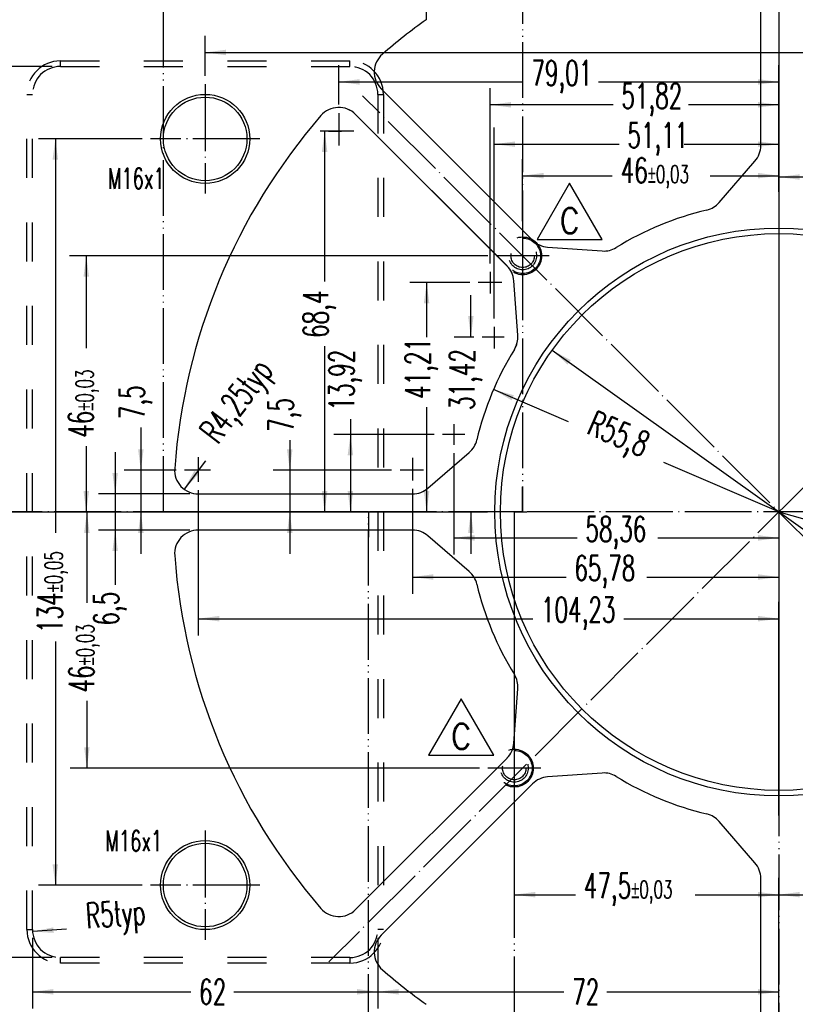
# Model space of a CAD drawing. Header units: inches. Extents: x -429 to 435, y -270 to 288.
# Tile 5 of 17: x -225 to -132, y -20 to 98. Entities that reach past the tile are written whole.
import ezdxf

# ---------------------------------------------------------------- set-up
doc = ezdxf.new("R2010")
doc.units = ezdxf.units.IN
for name, pattern in [('DASHED', [15, 7, -8]), ('DOT_CENTER', [14, 12, -1, 0, -1]), ('PHANTOM', [13, 10, -1, 0, -1, 0, -1])]:
    doc.linetypes.add(name, pattern=pattern)
doc.layers.add('1', color=7, linetype='Continuous')
doc.styles.add('CONVERTER_11', font='txt.shx', dxfattribs={"width": 0.9})
doc.styles.add('CONVERTER_13', font='txt.shx', dxfattribs={"width": 0.63})
doc.dimstyles.new('ME10_DIM_101', dxfattribs={"dimtxt": 4.5, "dimasz": 3.75, "dimexe": 3, "dimexo": 1.5, "dimgap": 1.5, "dimtad": 0, "dimdsep": 46, "dimtxsty": 'CONVERTER_13', "dimsah": 1, "dimcen": 0.09, "dimclrd": 3, "dimclre": 3, "dimclrt": 3, "dimadec": 0, "dimazin": 0, "dimtol": 1, "dimtp": 0.05, "dimtm": 0.05, "dimtfac": 0.7, "dimtdec": 0, "dimtix": 1, "dimtmove": 0, "dimatfit": 3, "dimfxl": 1, "dimtolj": 1, "dimtzin": 0, "dimarcsym": 0})
doc.dimstyles.new('ME10_DIM_108', dxfattribs={"dimtxt": 4.5, "dimasz": 3.75, "dimexe": 3, "dimexo": 1.5, "dimgap": 1.5, "dimtad": 0, "dimdsep": 46, "dimtxsty": 'CONVERTER_13', "dimsah": 1, "dimcen": 0.09, "dimclrd": 3, "dimclre": 3, "dimclrt": 3, "dimadec": 0, "dimazin": 0, "dimtfac": 1, "dimtdec": 4, "dimtix": 1, "dimtmove": 0, "dimatfit": 3, "dimfxl": 1, "dimtolj": 1, "dimtzin": 0, "dimarcsym": 0})
doc.dimstyles.new('ME10_DIM_109', dxfattribs={"dimtxt": 4.5, "dimasz": 3.75, "dimexe": 3, "dimexo": 1.5, "dimgap": 1.5, "dimtad": 0, "dimdsep": 46, "dimtxsty": 'CONVERTER_13', "dimsah": 1, "dimcen": 0.09, "dimclrd": 3, "dimclre": 3, "dimclrt": 3, "dimadec": 0, "dimazin": 0, "dimtfac": 1, "dimtdec": 4, "dimtix": 1, "dimtmove": 0, "dimatfit": 3, "dimfxl": 1, "dimtolj": 1, "dimtzin": 0, "dimarcsym": 0})
doc.dimstyles.new('ME10_DIM_110', dxfattribs={"dimtxt": 4.5, "dimasz": 3.75, "dimexe": 3, "dimexo": 1.5, "dimgap": 1.5, "dimtad": 0, "dimdsep": 46, "dimtxsty": 'CONVERTER_13', "dimsah": 1, "dimcen": 0.09, "dimclrd": 3, "dimclre": 3, "dimclrt": 3, "dimadec": 0, "dimazin": 0, "dimtfac": 1, "dimtdec": 4, "dimtix": 1, "dimtmove": 0, "dimatfit": 3, "dimfxl": 1, "dimtolj": 1, "dimtzin": 0, "dimarcsym": 0})
doc.dimstyles.new('ME10_DIM_111', dxfattribs={"dimtxt": 4.5, "dimasz": 3.75, "dimexe": 3, "dimexo": 1.5, "dimgap": 1.5, "dimtad": 0, "dimdsep": 46, "dimtxsty": 'CONVERTER_13', "dimsah": 1, "dimcen": 0.09, "dimclrd": 3, "dimclre": 3, "dimclrt": 3, "dimadec": 0, "dimazin": 0, "dimtfac": 1, "dimtdec": 4, "dimtix": 1, "dimtmove": 0, "dimatfit": 3, "dimfxl": 1, "dimtolj": 1, "dimtzin": 0, "dimarcsym": 0})
doc.dimstyles.new('ME10_DIM_52', dxfattribs={"dimtxt": 4.5, "dimasz": 3.75, "dimexe": 3, "dimexo": 1.5, "dimgap": 1.5, "dimtad": 0, "dimdsep": 46, "dimtxsty": 'CONVERTER_13', "dimsah": 1, "dimcen": 0.09, "dimclrd": 3, "dimclre": 3, "dimclrt": 3, "dimadec": 0, "dimazin": 0, "dimtfac": 1, "dimtdec": 4, "dimtix": 1, "dimtmove": 0, "dimatfit": 3, "dimfxl": 1, "dimtolj": 1, "dimtzin": 0, "dimarcsym": 0})
doc.dimstyles.new('ME10_DIM_53', dxfattribs={"dimtxt": 4.5, "dimasz": 3.75, "dimexe": 3, "dimexo": 1.5, "dimgap": 1.5, "dimtad": 0, "dimdsep": 46, "dimtxsty": 'CONVERTER_13', "dimsah": 1, "dimcen": 0.09, "dimclrd": 3, "dimclre": 3, "dimclrt": 3, "dimadec": 0, "dimazin": 0, "dimtfac": 1, "dimtdec": 4, "dimtix": 1, "dimtmove": 0, "dimatfit": 3, "dimfxl": 1, "dimtolj": 1, "dimtzin": 0, "dimarcsym": 0})
doc.dimstyles.new('ME10_DIM_63', dxfattribs={"dimtxt": 4.5, "dimasz": 3.75, "dimexe": 3, "dimexo": 1.5, "dimgap": 1.5, "dimtad": 0, "dimdsep": 46, "dimtxsty": 'CONVERTER_13', "dimsah": 1, "dimcen": 0.09, "dimclrd": 3, "dimclre": 3, "dimclrt": 3, "dimadec": 0, "dimazin": 0, "dimtol": 1, "dimtp": 0.03, "dimtm": 0.03, "dimtfac": 0.7, "dimtdec": 0, "dimtix": 1, "dimtmove": 0, "dimatfit": 3, "dimfxl": 1, "dimtolj": 1, "dimtzin": 0, "dimarcsym": 0})
doc.dimstyles.new('ME10_DIM_64', dxfattribs={"dimtxt": 4.5, "dimasz": 3.75, "dimexe": 3, "dimexo": 1.5, "dimgap": 1.5, "dimtad": 0, "dimdsep": 46, "dimtxsty": 'CONVERTER_13', "dimsah": 1, "dimcen": 0.09, "dimclrd": 3, "dimclre": 3, "dimclrt": 3, "dimadec": 0, "dimazin": 0, "dimtol": 1, "dimtp": 0.03, "dimtm": 0.03, "dimtfac": 0.7, "dimtdec": 0, "dimtix": 1, "dimtmove": 0, "dimatfit": 3, "dimfxl": 1, "dimtolj": 1, "dimtzin": 0, "dimarcsym": 0})
doc.dimstyles.new('ME10_DIM_65', dxfattribs={"dimtxt": 4.5, "dimasz": 3.75, "dimexe": 3, "dimexo": 1.5, "dimgap": 1.5, "dimtad": 0, "dimdsep": 46, "dimtxsty": 'CONVERTER_13', "dimsah": 1, "dimcen": 0.09, "dimclrd": 3, "dimclre": 3, "dimclrt": 3, "dimadec": 0, "dimazin": 0, "dimtol": 1, "dimtp": 0.03, "dimtm": 0.03, "dimtfac": 0.7, "dimtdec": 0, "dimtix": 1, "dimtmove": 0, "dimatfit": 3, "dimfxl": 1, "dimtolj": 1, "dimtzin": 0, "dimarcsym": 0})
doc.dimstyles.new('ME10_DIM_66', dxfattribs={"dimtxt": 4.5, "dimasz": 3.75, "dimexe": 3, "dimexo": 1.5, "dimgap": 1.5, "dimtad": 0, "dimdsep": 46, "dimtxsty": 'CONVERTER_13', "dimsah": 1, "dimcen": 0.09, "dimclrd": 3, "dimclre": 3, "dimclrt": 3, "dimadec": 0, "dimazin": 0, "dimtol": 1, "dimtp": 0.03, "dimtm": 0.03, "dimtfac": 0.7, "dimtdec": 0, "dimtix": 1, "dimtmove": 0, "dimatfit": 3, "dimfxl": 1, "dimtolj": 1, "dimtzin": 0, "dimarcsym": 0})
doc.dimstyles.new('ME10_DIM_67', dxfattribs={"dimtxt": 4.5, "dimasz": 3.75, "dimexe": 3, "dimexo": 1.5, "dimgap": 1.5, "dimtad": 0, "dimdsep": 46, "dimtxsty": 'CONVERTER_13', "dimsah": 1, "dimcen": 0.09, "dimclrd": 3, "dimclre": 3, "dimclrt": 3, "dimadec": 0, "dimazin": 0, "dimtol": 1, "dimtp": 0.03, "dimtm": 0.03, "dimtfac": 0.7, "dimtdec": 0, "dimtix": 1, "dimtmove": 0, "dimatfit": 3, "dimfxl": 1, "dimtolj": 1, "dimtzin": 0, "dimarcsym": 0})
doc.dimstyles.new('ME10_DIM_68', dxfattribs={"dimtxt": 4.5, "dimasz": 3.75, "dimexe": 3, "dimexo": 1.5, "dimgap": 1.5, "dimtad": 0, "dimdsep": 46, "dimtxsty": 'CONVERTER_13', "dimsah": 1, "dimcen": 0.09, "dimclrd": 3, "dimclre": 3, "dimclrt": 3, "dimadec": 0, "dimazin": 0, "dimtol": 1, "dimtp": 0.03, "dimtm": 0.03, "dimtfac": 0.7, "dimtdec": 0, "dimtix": 1, "dimtmove": 0, "dimatfit": 3, "dimfxl": 1, "dimtolj": 1, "dimtzin": 0, "dimarcsym": 0})
doc.dimstyles.new('ME10_DIM_71', dxfattribs={"dimtxt": 4.5, "dimasz": 3.75, "dimexe": 3, "dimexo": 1.5, "dimgap": 1.5, "dimtad": 0, "dimdsep": 46, "dimtxsty": 'CONVERTER_13', "dimsah": 1, "dimcen": 0.09, "dimclrd": 3, "dimclre": 3, "dimclrt": 3, "dimadec": 0, "dimazin": 0, "dimtfac": 1, "dimtdec": 4, "dimtix": 1, "dimtmove": 0, "dimatfit": 3, "dimfxl": 1, "dimtolj": 1, "dimtzin": 0, "dimarcsym": 0})
doc.dimstyles.new('ME10_DIM_72', dxfattribs={"dimtxt": 4.5, "dimasz": 3.75, "dimexe": 3, "dimexo": 1.5, "dimgap": 1.5, "dimtad": 0, "dimdsep": 46, "dimtxsty": 'CONVERTER_13', "dimsah": 1, "dimcen": 0.09, "dimclrd": 3, "dimclre": 3, "dimclrt": 3, "dimadec": 0, "dimazin": 0, "dimtfac": 1, "dimtdec": 4, "dimtix": 1, "dimtmove": 0, "dimatfit": 3, "dimfxl": 1, "dimtolj": 1, "dimtzin": 0, "dimarcsym": 0})
doc.dimstyles.new('ME10_DIM_73', dxfattribs={"dimtxt": 4.5, "dimasz": 3.75, "dimexe": 3, "dimexo": 1.5, "dimgap": 1.5, "dimtad": 0, "dimdsep": 46, "dimtxsty": 'CONVERTER_13', "dimsah": 1, "dimcen": 0.09, "dimclrd": 3, "dimclre": 3, "dimclrt": 3, "dimadec": 0, "dimazin": 0, "dimtfac": 1, "dimtdec": 4, "dimtix": 1, "dimtmove": 0, "dimatfit": 3, "dimfxl": 1, "dimtolj": 1, "dimtzin": 0, "dimarcsym": 0})
doc.dimstyles.new('ME10_DIM_74', dxfattribs={"dimtxt": 4.5, "dimasz": 3.75, "dimexe": 3, "dimexo": 1.5, "dimgap": 1.5, "dimtad": 0, "dimdsep": 46, "dimtxsty": 'CONVERTER_13', "dimsah": 1, "dimcen": 0.09, "dimclrd": 3, "dimclre": 3, "dimclrt": 3, "dimadec": 0, "dimazin": 0, "dimtfac": 1, "dimtdec": 4, "dimtix": 1, "dimtmove": 0, "dimatfit": 3, "dimfxl": 1, "dimtolj": 1, "dimtzin": 0, "dimarcsym": 0})
doc.dimstyles.new('ME10_DIM_75', dxfattribs={"dimtxt": 4.5, "dimasz": 3.75, "dimexe": 3, "dimexo": 1.5, "dimgap": 1.5, "dimtad": 0, "dimdsep": 46, "dimtxsty": 'CONVERTER_13', "dimsah": 1, "dimcen": 0.09, "dimclrd": 3, "dimclre": 3, "dimclrt": 3, "dimadec": 0, "dimazin": 0, "dimtfac": 1, "dimtdec": 4, "dimtix": 1, "dimtmove": 0, "dimatfit": 3, "dimfxl": 1, "dimtolj": 1, "dimtzin": 0, "dimarcsym": 0})
doc.dimstyles.new('ME10_DIM_76', dxfattribs={"dimtxt": 4.5, "dimasz": 3.75, "dimexe": 3, "dimexo": 1.5, "dimgap": 1.5, "dimtad": 0, "dimdsep": 46, "dimtxsty": 'CONVERTER_13', "dimsah": 1, "dimcen": 0.09, "dimclrd": 3, "dimclre": 3, "dimclrt": 3, "dimadec": 0, "dimazin": 0, "dimtfac": 1, "dimtdec": 4, "dimtix": 1, "dimtmove": 0, "dimatfit": 3, "dimfxl": 1, "dimtolj": 1, "dimtzin": 0, "dimarcsym": 0})
doc.dimstyles.new('ME10_DIM_77', dxfattribs={"dimtxt": 4.5, "dimasz": 3.75, "dimexe": 3, "dimexo": 1.5, "dimgap": 1.5, "dimtad": 0, "dimdsep": 46, "dimtxsty": 'CONVERTER_13', "dimsah": 1, "dimcen": 0.09, "dimclrd": 3, "dimclre": 3, "dimclrt": 3, "dimadec": 0, "dimazin": 0, "dimtfac": 1, "dimtdec": 4, "dimtix": 1, "dimtmove": 0, "dimatfit": 3, "dimfxl": 1, "dimtolj": 1, "dimtzin": 0, "dimarcsym": 0})
doc.dimstyles.new('ME10_DIM_78', dxfattribs={"dimtxt": 4.5, "dimasz": 3.75, "dimexe": 3, "dimexo": 1.5, "dimgap": 1.5, "dimtad": 0, "dimdsep": 46, "dimtxsty": 'CONVERTER_13', "dimsah": 1, "dimcen": 0.09, "dimclrd": 3, "dimclre": 3, "dimclrt": 3, "dimadec": 0, "dimazin": 0, "dimtfac": 1, "dimtdec": 4, "dimtix": 1, "dimtmove": 0, "dimatfit": 3, "dimfxl": 1, "dimtolj": 1, "dimtzin": 0, "dimarcsym": 0})
doc.dimstyles.new('ME10_DIM_79', dxfattribs={"dimtxt": 4.5, "dimasz": 3.75, "dimexe": 3, "dimexo": 1.5, "dimgap": 1.5, "dimtad": 0, "dimdsep": 46, "dimtxsty": 'CONVERTER_13', "dimsah": 1, "dimcen": 0.09, "dimclrd": 3, "dimclre": 3, "dimclrt": 3, "dimadec": 0, "dimazin": 0, "dimtfac": 1, "dimtdec": 4, "dimtix": 1, "dimtmove": 0, "dimatfit": 3, "dimfxl": 1, "dimtolj": 1, "dimtzin": 0, "dimarcsym": 0})
doc.dimstyles.new('ME10_DIM_80', dxfattribs={"dimtxt": 4.5, "dimasz": 3.75, "dimexe": 3, "dimexo": 1.5, "dimgap": 1.5, "dimtad": 0, "dimdsep": 46, "dimtxsty": 'CONVERTER_13', "dimsah": 1, "dimcen": 0.09, "dimclrd": 3, "dimclre": 3, "dimclrt": 3, "dimadec": 0, "dimazin": 0, "dimtfac": 1, "dimtdec": 4, "dimtix": 1, "dimtmove": 0, "dimatfit": 3, "dimfxl": 1, "dimtolj": 1, "dimtzin": 0, "dimarcsym": 0})
doc.dimstyles.new('ME10_DIM_81', dxfattribs={"dimtxt": 4.5, "dimasz": 3.75, "dimexe": 3, "dimexo": 1.5, "dimgap": 1.5, "dimtad": 0, "dimdsep": 46, "dimtxsty": 'CONVERTER_13', "dimsah": 1, "dimcen": 0.09, "dimclrd": 3, "dimclre": 3, "dimclrt": 3, "dimadec": 0, "dimazin": 0, "dimtol": 1, "dimtp": 0.05, "dimtm": 0.05, "dimtfac": 0.7, "dimtdec": 0, "dimtix": 1, "dimtmove": 0, "dimatfit": 3, "dimfxl": 1, "dimtolj": 1, "dimtzin": 0, "dimarcsym": 0})
doc.dimstyles.get("Standard").update_dxf_attribs({"dimtxt": 0.18, "dimasz": 0.18, "dimexe": 0.18, "dimexo": 0.0625, "dimgap": 0.09, "dimtad": 0, "dimtih": 1, "dimtoh": 1, "dimdec": 4, "dimzin": 0, "dimdsep": 46, "dimtxsty": 'Standard', "dimcen": 0.09, "dimadec": 0, "dimazin": 0, "dimtfac": 1, "dimtdec": 4, "dimtofl": 0, "dimtmove": 0, "dimatfit": 3, "dimfxl": 1, "dimtolj": 1, "dimtzin": 0, "dimarcsym": 0})

# ---------------------------------------------------------------- blocks, each defined once
blk = doc.blocks.new('A-A__20', base_point=(-201, -223.2))
at = {"layer": '1', "color": 4, "linetype": 'PHANTOM'}
blk.add_line((-201, 302.88), (-201, -184.54), dxfattribs=at)
blk = doc.blocks.new('REV_TRIANGLE__21', base_point=(-159.04, 73.87))
at = {"layer": '1', "color": 7, "linetype": 'Continuous'}
for p, q in [((-159.04, 78.37), (-162.94, 71.62)), ((-155.14, 71.62), (-159.04, 78.37)), ((-162.94, 71.62), (-155.14, 71.62))]:
    blk.add_line(p, q, dxfattribs=at)
at = {"layer": '1', "color": 3, "insert": (-159.04, 73.87), "char_height": 3, "attachment_point": 5, "line_spacing_factor": 1.080432, "style": 'CONVERTER_11'}
blk.add_mtext('C', dxfattribs=at)
blk = doc.blocks.new('REV_TRIANGLE__24', base_point=(-172.04, 12.13))
at = {"layer": '1', "color": 7, "linetype": 'Continuous'}
for p, q in [((-172.04, 16.63), (-175.94, 9.88)), ((-168.14, 9.88), (-172.04, 16.63)), ((-175.94, 9.88), (-168.14, 9.88))]:
    blk.add_line(p, q, dxfattribs=at)
at = {"layer": '1', "color": 3, "insert": (-172.04, 12.13), "char_height": 3, "attachment_point": 5, "line_spacing_factor": 1.080432, "style": 'CONVERTER_11'}
blk.add_mtext('C', dxfattribs=at)
blk = doc.blocks.new('E7018-24104__25', base_point=(-355.6, -178.3))
at = {"color": 7, "linetype": 'Continuous'}
for p, q in [((-204.25, 124.28), (-204.25, 162.73)), ((-264.33, 148.6), (-264.33, 146.91)), ((-272.4, 134.5), (-245.22, 107.31)), ((-249.81, 102.72), (-277, 129.9)), ((-211.71, 114.08), (-205.29, 121.5)), ((-242.52, 106.08), (-232.73, 105.38)), ((-247.88, 90.23), (-248.58, 100.02)), ((-264, 62.79), (-256.58, 69.21)), ((-305.23, 61.75), (-266.78, 61.75)), ((-266.78, 55.25), (-305.23, 55.25)), ((-256.58, 47.79), (-264, 54.21)), ((-248.58, 16.98), (-247.88, 26.77)), ((-277, -12.9), (-249.81, 14.28)), ((-232.73, 11.62), (-242.52, 10.92)), ((-245.22, 9.69), (-272.4, -17.5)), ((-205.29, -4.5), (-211.71, 2.92)), ((-204.25, -45.73), (-204.25, -7.28))]:
    blk.add_line(p, q, dxfattribs=at)
at = {"color": 3, "linetype": 'DASHED'}
for p, q in [((-330, 138.5), (-330, 139.5)), ((-330, 139.5), (-278, 139.5)), ((-330, 138.5), (-278, 138.5)), ((-278, 138.5), (-278, 139.5)), ((-336, 133.5), (-335, 133.5)), ((-336, -16.5), (-336, 133.5)), ((-335, -16.5), (-335, 133.5)), ((-273, 133.5), (-272, 133.5)), ((-273, 133.5), (-273, -16.5)), ((-272, 133.5), (-272, -16.5)), ((-336, -16.5), (-335, -16.5)), ((-272, -16.5), (-273, -16.5)), ((-330, -22.5), (-330, -21.5)), ((-278, -21.5), (-330, -21.5)), ((-278, -22.5), (-330, -22.5)), ((-278, -21.5), (-278, -22.5))]:
    blk.add_line(p, q, dxfattribs=at)
at = {"color": 7, "linetype": 'Continuous'}
for centre, radius in [((-304, 125.5), 8), ((-304, 125.5), 7.5), ((-201, 58.5), 51), ((-201, 58.5), 50), ((-304, -8.5), 8), ((-304, -8.5), 7.5)]:
    blk.add_circle(centre, radius, dxfattribs=at)
at = {"color": 3, "linetype": 'DASHED'}
for centre, radius in [((-247, 104.5), 3.4), ((-247, 104.5), 3.2), ((-247, 104.5), 2.5), ((-247, 104.5), 2.1), ((-248.5, 12.5), 3.4), ((-248.5, 12.5), 3.2), ((-248.5, 12.5), 2.5), ((-248.5, 12.5), 2.1)]:
    blk.add_circle(centre, radius, dxfattribs=at)
at = {"color": 7, "linetype": 'Continuous'}
for centre, radius, start, end in [((-201, 58.5), 108.75, 125.6156, 130.8843), ((-269.4, 137.51), 4.25, 130.8843, 225), ((-280.01, 126.9), 4.25, 45, 139.1157), ((-201, 58.5), 108.75, 139.1157, 175.8843), ((-208.5, 124.28), 4.25, 319.1182, 0), ((-214.92, 116.86), 4.25, 283.4197, 319.1182), ((-201, 58.5), 55.75, 103.4197, 121.5803), ((-242.21, 110.32), 4.25, 225, 265.8818), ((-232.42, 109.61), 4.25, 265.8818, 301.5803), ((-252.82, 99.71), 4.25, 4.1182, 45), ((-252.11, 89.92), 4.25, 328.4197, 4.1182), ((-201, 58.5), 55.75, 148.4197, 166.5803), ((-259.36, 72.42), 4.25, 310.8818, 346.5803), ((-305.23, 66), 4.25, 175.8843, 270), ((-266.78, 66), 4.25, 270, 310.8818), ((-305.23, 51), 4.25, 90, 184.1157), ((-266.78, 51), 4.25, 49.1182, 90), ((-201, 58.5), 108.75, 184.1157, 220.8843), ((-259.36, 44.58), 4.25, 13.4197, 49.1182), ((-201, 58.5), 55.75, 193.4197, 211.5803), ((-252.11, 27.08), 4.25, 355.8818, 31.5803), ((-252.82, 17.29), 4.25, 315, 355.8818), ((-242.21, 6.68), 4.25, 94.1182, 135), ((-232.42, 7.39), 4.25, 58.4197, 94.1182), ((-201, 58.5), 55.75, 238.4197, 256.5803), ((-214.92, 0.14), 4.25, 40.8818, 76.5803), ((-208.5, -7.28), 4.25, 0, 40.8818), ((-280.01, -9.9), 4.25, 220.8843, 315), ((-269.4, -20.51), 4.25, 135, 229.1157), ((-201, 58.5), 108.75, 229.1157, 234.3844)]:
    blk.add_arc(centre, radius, start, end, dxfattribs=at)
at = {"color": 3, "linetype": 'DASHED'}
for centre, radius, start, end in [((-330, 133.5), 6, 90, 180), ((-330, 133.5), 5, 90, 180), ((-278, 133.5), 6, 0, 90), ((-278, 133.5), 5, 0, 90), ((-330, -16.5), 6, 180, 270), ((-330, -16.5), 5, 180, 270), ((-278, -16.5), 5, 270, 0), ((-278, -16.5), 6, 270, 0)]:
    blk.add_arc(centre, radius, start, end, dxfattribs=at)
at = {"layer": '1', "color": 1, "linetype": 'DOT_CENTER'}
for p, q in [((-304, 135.3), (-304, 115.7)), ((-294.2, 125.5), (-313.8, 125.5)), ((-201, 114.5), (-201, 2.5)), ((-259.36, 74.28), (-259.36, 70.59)), ((-257.36, 72.42), (-261.38, 72.42)), ((-266.78, 68.25), (-266.78, 64.16)), ((-264.8, 66), (-269.02, 66)), ((-36.09, 58.5), (-359.19, 58.5)), ((-304, 1.3), (-304, -18.3)), ((-294.2, -8.5), (-313.8, -8.5))]:
    blk.add_line(p, q, dxfattribs=at)
blk = doc.blocks.new('*D82')
at = {"layer": '1', "color": 3, "linetype": 'Continuous'}
for p, q in [((-280.01, 131.65), (-280.01, 138.74)), ((-201, 116), (-201, 138.74)), ((-280.01, 135.74), (-246.93, 135.74)), ((-233.38, 135.74), (-201, 135.74))]:
    blk.add_line(p, q, dxfattribs=at)
at = {"layer": '1', "color": 3}
for points in [[(-276.26, 136.23), (-276.26, 135.24), (-280.01, 135.74)], [(-204.75, 135.24), (-204.75, 136.23), (-201, 135.74)]]:
    blk.add_solid(points, dxfattribs=at)
at = {"layer": '1', "color": 3, "insert": (-245.43, 133.71), "char_height": 4.5, "attachment_point": 7, "rotation": 0.0001, "line_spacing_factor": 0.60024, "style": 'CONVERTER_13'}
blk.add_mtext('79,01', dxfattribs=at)
blk = doc.blocks.new('*D83')
at = {"layer": '1', "color": 3, "linetype": 'Continuous'}
for p, q in [((-282.55, 126.9), (-282.55, 99.92)), ((-281.84, 126.9), (-279.55, 126.9)), ((-282.55, 88.26), (-282.55, 58.5)), ((-357.69, 58.5), (-279.55, 58.5))]:
    blk.add_line(p, q, dxfattribs=at)
at = {"layer": '1', "color": 3}
for points in [[(-282.06, 123.15), (-283.05, 123.15), (-282.55, 126.9)], [(-283.05, 62.25), (-282.06, 62.25), (-282.55, 58.5)]]:
    blk.add_solid(points, dxfattribs=at)
at = {"layer": '1', "color": 3, "insert": (-280.53, 89.76), "char_height": 4.5, "attachment_point": 7, "rotation": 90, "line_spacing_factor": 0.60024, "style": 'CONVERTER_13'}
blk.add_mtext('68,4', dxfattribs=at)
blk = doc.blocks.new('*D93')
at = {"layer": '1', "color": 3, "linetype": 'Continuous'}
for p, q in [((-153.5, 6.26), (-153.5, -13.22)), ((-201, -183.04), (-201, -7.22)), ((-201, -10.22), (-185.64, -10.22)), ((-164.12, -10.22), (-153.5, -10.22))]:
    blk.add_line(p, q, dxfattribs=at)
at = {"layer": '1', "color": 3}
for points in [[(-197.25, -9.73), (-197.25, -10.71), (-201, -10.22)], [(-157.25, -10.71), (-157.25, -9.73), (-153.5, -10.22)]]:
    blk.add_solid(points, dxfattribs=at)
at = {"layer": '1', "color": 3, "insert": (-184.14, -12.24), "char_height": 4.5, "attachment_point": 7, "rotation": 0.0001, "line_spacing_factor": 0.60024, "style": 'CONVERTER_13'}
blk.add_mtext('\\C3;47,5\\C3;\\H3.15;{\\Fgdt;`}0,03', dxfattribs=at)
blk = doc.blocks.new('*D94')
at = {"layer": '1', "color": 3, "linetype": 'Continuous'}
for p, q in [((-248.5, 57), (-248.5, -13.22)), ((-201, -183.04), (-201, -7.22)), ((-248.5, -10.22), (-237.52, -10.22)), ((-216.01, -10.22), (-201, -10.22))]:
    blk.add_line(p, q, dxfattribs=at)
at = {"layer": '1', "color": 3}
for points in [[(-244.75, -9.73), (-244.75, -10.71), (-248.5, -10.22)], [(-204.75, -10.71), (-204.75, -9.73), (-201, -10.22)]]:
    blk.add_solid(points, dxfattribs=at)
at = {"layer": '1', "color": 3, "insert": (-236.02, -12.24), "char_height": 4.5, "attachment_point": 7, "rotation": 0.0001, "line_spacing_factor": 0.60024, "style": 'CONVERTER_13'}
blk.add_mtext('\\C3;47,5\\C3;\\H3.15;{\\Fgdt;`}0,03', dxfattribs=at)
blk = doc.blocks.new('*D95')
at = {"layer": '1', "color": 3, "linetype": 'Continuous'}
for p, q in [((-357.69, 58.5), (-322.24, 58.5)), ((-325.24, 58.5), (-325.24, 42.17)), ((-325.24, 24.58), (-325.24, 12.5)), ((-254.74, 12.5), (-328.24, 12.5))]:
    blk.add_line(p, q, dxfattribs=at)
at = {"layer": '1', "color": 3}
for points in [[(-324.75, 54.75), (-325.73, 54.75), (-325.24, 58.5)], [(-325.73, 16.25), (-324.75, 16.25), (-325.24, 12.5)]]:
    blk.add_solid(points, dxfattribs=at)
at = {"layer": '1', "color": 3, "insert": (-322.99, 26.08), "char_height": 4.5, "attachment_point": 7, "rotation": 90, "line_spacing_factor": 0.60024, "style": 'CONVERTER_13'}
blk.add_mtext('\\C3;46\\C3;\\H3.15;{\\Fgdt;`}0,03', dxfattribs=at)
blk = doc.blocks.new('*D96')
at = {"layer": '1', "color": 3, "linetype": 'Continuous'}
for p, q in [((-253.24, 104.5), (-328.35, 104.5)), ((-325.35, 104.5), (-325.35, 87.9)), ((-325.35, 70.32), (-325.35, 58.5)), ((-357.69, 58.5), (-322.35, 58.5))]:
    blk.add_line(p, q, dxfattribs=at)
at = {"layer": '1', "color": 3}
for points in [[(-324.85, 100.75), (-325.84, 100.75), (-325.35, 104.5)], [(-325.84, 62.25), (-324.85, 62.25), (-325.35, 58.5)]]:
    blk.add_solid(points, dxfattribs=at)
at = {"layer": '1', "color": 3, "insert": (-323.1, 71.82), "char_height": 4.5, "attachment_point": 7, "rotation": 90, "line_spacing_factor": 0.60024, "style": 'CONVERTER_13'}
blk.add_mtext('\\C3;46\\C3;\\H3.15;{\\Fgdt;`}0,03', dxfattribs=at)
blk = doc.blocks.new('*D97')
at = {"layer": '1', "color": 3, "linetype": 'Continuous'}
for p, q in [((-201, 301.38), (-201, 115.89)), ((-247, 110.74), (-247, 121.89)), ((-247, 118.89), (-230.9, 118.89)), ((-213.32, 118.89), (-201, 118.89))]:
    blk.add_line(p, q, dxfattribs=at)
at = {"layer": '1', "color": 3}
for points in [[(-243.25, 119.39), (-243.25, 118.4), (-247, 118.89)], [(-204.75, 118.4), (-204.75, 119.39), (-201, 118.89)]]:
    blk.add_solid(points, dxfattribs=at)
at = {"layer": '1', "color": 3, "insert": (-229.4, 116.64), "char_height": 4.5, "attachment_point": 7, "rotation": 0.0001, "line_spacing_factor": 0.60024, "style": 'CONVERTER_13'}
blk.add_mtext('\\C3;46\\C3;\\H3.15;{\\Fgdt;`}0,03', dxfattribs=at)
blk = doc.blocks.new('*D98')
at = {"layer": '1', "color": 3, "linetype": 'Continuous'}
for p, q in [((-201, 116), (-201, 121.65)), ((-155, 110.74), (-155, 121.65)), ((-188.4, 118.65), (-201, 118.65)), ((-155, 118.65), (-170.82, 118.65))]:
    blk.add_line(p, q, dxfattribs=at)
at = {"layer": '1', "color": 3}
for points in [[(-197.25, 119.15), (-197.25, 118.16), (-201, 118.65)], [(-158.75, 118.16), (-158.75, 119.15), (-155, 118.65)]]:
    blk.add_solid(points, dxfattribs=at)
at = {"layer": '1', "color": 3, "insert": (-186.9, 116.4), "char_height": 4.5, "attachment_point": 7, "rotation": 0.0001, "line_spacing_factor": 0.60024, "style": 'CONVERTER_13'}
blk.add_mtext('\\C3;46\\C3;\\H3.15;{\\Fgdt;`}0,03', dxfattribs=at)
blk = doc.blocks.new('*D101')
at = {"layer": '1', "color": 3, "linetype": 'Continuous'}
for p, q in [((-305.23, 62.41), (-305.23, 36.34)), ((-201, 4), (-201, 42.34)), ((-305.23, 39.34), (-245.2, 39.34)), ((-228.81, 39.34), (-201, 39.34))]:
    blk.add_line(p, q, dxfattribs=at)
at = {"layer": '1', "color": 3}
for points in [[(-301.48, 39.84), (-301.48, 38.85), (-305.23, 39.34)], [(-204.75, 38.85), (-204.75, 39.84), (-201, 39.34)]]:
    blk.add_solid(points, dxfattribs=at)
at = {"layer": '1', "color": 3, "insert": (-243.7, 37.32), "char_height": 4.5, "attachment_point": 7, "rotation": 0.0001, "line_spacing_factor": 0.60024, "style": 'CONVERTER_13'}
blk.add_mtext('104,23', dxfattribs=at)
blk = doc.blocks.new('*D102')
at = {"layer": '1', "color": 3, "linetype": 'Continuous'}
for p, q in [((-201, 301.38), (-201, 43.82)), ((-266.78, 62.66), (-266.78, 43.82)), ((-266.78, 46.82), (-239.21, 46.82)), ((-224.72, 46.82), (-201, 46.82))]:
    blk.add_line(p, q, dxfattribs=at)
at = {"layer": '1', "color": 3}
for points in [[(-263.03, 47.32), (-263.03, 46.33), (-266.78, 46.82)], [(-204.75, 46.33), (-204.75, 47.32), (-201, 46.82)]]:
    blk.add_solid(points, dxfattribs=at)
at = {"layer": '1', "color": 3, "insert": (-237.71, 44.8), "char_height": 4.5, "attachment_point": 7, "rotation": 0.0001, "line_spacing_factor": 0.60024, "style": 'CONVERTER_13'}
blk.add_mtext('65,78', dxfattribs=at)
blk = doc.blocks.new('*D103')
at = {"layer": '1', "color": 3, "linetype": 'Continuous'}
for p, q in [((-201, 113), (-201, 50.85)), ((-259.36, 69.09), (-259.36, 50.85)), ((-259.36, 53.85), (-237.23, 53.85)), ((-222.73, 53.85), (-201, 53.85))]:
    blk.add_line(p, q, dxfattribs=at)
at = {"layer": '1', "color": 3}
for points in [[(-255.61, 54.34), (-255.61, 53.35), (-259.36, 53.85)], [(-204.75, 53.35), (-204.75, 54.34), (-201, 53.85)]]:
    blk.add_solid(points, dxfattribs=at)
at = {"layer": '1', "color": 3, "insert": (-235.73, 51.82), "char_height": 4.5, "attachment_point": 7, "rotation": 0.0001, "line_spacing_factor": 0.60024, "style": 'CONVERTER_13'}
blk.add_mtext('58,36', dxfattribs=at)
blk = doc.blocks.new('*D104')
at = {"layer": '1', "color": 3, "linetype": 'Continuous'}
for p, q in [((-252.11, 93.26), (-252.11, 127.55)), ((-201, 116), (-201, 127.55)), ((-252.11, 124.55), (-229.69, 124.55)), ((-218.02, 124.55), (-201, 124.55))]:
    blk.add_line(p, q, dxfattribs=at)
at = {"layer": '1', "color": 3}
for points in [[(-248.36, 125.04), (-248.36, 124.06), (-252.11, 124.55)], [(-204.75, 124.06), (-204.75, 125.04), (-201, 124.55)]]:
    blk.add_solid(points, dxfattribs=at)
at = {"layer": '1', "color": 3, "insert": (-228.19, 122.53), "char_height": 4.5, "attachment_point": 7, "rotation": 0.0001, "line_spacing_factor": 0.60024, "style": 'CONVERTER_13'}
blk.add_mtext('51,11', dxfattribs=at)
blk = doc.blocks.new('*D105')
at = {"layer": '1', "color": 3, "linetype": 'Continuous'}
for p, q in [((-201, 301.38), (-201, 128.62)), ((-252.82, 103.14), (-252.82, 134.62)), ((-230.78, 131.62), (-252.82, 131.62)), ((-201, 131.62), (-217.22, 131.62))]:
    blk.add_line(p, q, dxfattribs=at)
at = {"layer": '1', "color": 3}
for points in [[(-249.07, 132.12), (-249.07, 131.13), (-252.82, 131.62)], [(-204.75, 131.13), (-204.75, 132.12), (-201, 131.62)]]:
    blk.add_solid(points, dxfattribs=at)
at = {"layer": '1', "color": 3, "insert": (-229.28, 129.6), "char_height": 4.5, "attachment_point": 7, "rotation": 0.0001, "line_spacing_factor": 0.60024, "style": 'CONVERTER_13'}
blk.add_mtext('51,82', dxfattribs=at)
blk = doc.blocks.new('*D106')
at = {"layer": '1', "color": 3, "linetype": 'Continuous'}
for p, q in [((-256.47, 99.71), (-267.24, 99.71)), ((-264.24, 99.71), (-264.24, 89.92)), ((-264.24, 77.31), (-264.24, 58.5)), ((-357.69, 58.5), (-261.24, 58.5))]:
    blk.add_line(p, q, dxfattribs=at)
at = {"layer": '1', "color": 3}
for points in [[(-263.75, 95.96), (-264.74, 95.96), (-264.24, 99.71)], [(-264.74, 62.25), (-263.75, 62.25), (-264.24, 58.5)]]:
    blk.add_solid(points, dxfattribs=at)
at = {"layer": '1', "color": 3, "insert": (-262.22, 78.81), "char_height": 4.5, "attachment_point": 7, "rotation": 90, "line_spacing_factor": 0.60024, "style": 'CONVERTER_13'}
blk.add_mtext('41,21', dxfattribs=at)
blk = doc.blocks.new('*D107')
at = {"layer": '1', "color": 3, "linetype": 'Continuous'}
for p, q in [((-256.3, 89.92), (-256.3, 97.42)), ((-255.77, 89.92), (-259.3, 89.92)), ((-357.69, 58.5), (-253.3, 58.5)), ((-256.3, 58.5), (-256.3, 51))]:
    blk.add_line(p, q, dxfattribs=at)
at = {"layer": '1', "color": 3}
for points in [[(-256.79, 93.67), (-255.81, 93.67), (-256.3, 89.92)], [(-255.81, 54.75), (-256.79, 54.75), (-256.3, 58.5)]]:
    blk.add_solid(points, dxfattribs=at)
at = {"layer": '1', "color": 3, "insert": (-254.27, 76.81), "char_height": 4.5, "attachment_point": 7, "rotation": 90, "line_spacing_factor": 0.60024, "style": 'CONVERTER_13'}
blk.add_mtext('31,42', dxfattribs=at)
blk = doc.blocks.new('*D108')
at = {"layer": '1', "color": 3, "linetype": 'Continuous'}
for p, q in [((-277.92, 75.2), (-277.92, 72.42)), ((-262.88, 72.42), (-280.92, 72.42)), ((-277.92, 72.42), (-277.92, 58.5)), ((-357.69, 58.5), (-274.92, 58.5))]:
    blk.add_line(p, q, dxfattribs=at)
at = {"layer": '1', "color": 3}
for points in [[(-277.43, 68.67), (-278.42, 68.67), (-277.92, 72.42)], [(-278.42, 62.25), (-277.43, 62.25), (-277.92, 58.5)]]:
    blk.add_solid(points, dxfattribs=at)
at = {"layer": '1', "color": 3, "insert": (-275.9, 76.7), "char_height": 4.5, "attachment_point": 7, "rotation": 90, "line_spacing_factor": 0.60024, "style": 'CONVERTER_13'}
blk.add_mtext('13,92', dxfattribs=at)
blk = doc.blocks.new('*D109')
at = {"layer": '1', "color": 3, "linetype": 'Continuous'}
for p, q in [((-288.81, 71.37), (-288.81, 66)), ((-270.52, 66), (-291.81, 66)), ((-288.81, 66), (-288.81, 58.5)), ((-357.69, 58.5), (-285.81, 58.5)), ((-288.81, 58.5), (-288.81, 51))]:
    blk.add_line(p, q, dxfattribs=at)
at = {"layer": '1', "color": 3}
for points in [[(-289.31, 69.75), (-288.32, 69.75), (-288.81, 66)], [(-288.32, 54.75), (-289.31, 54.75), (-288.81, 58.5)]]:
    blk.add_solid(points, dxfattribs=at)
at = {"layer": '1', "color": 3, "insert": (-286.79, 72.87), "char_height": 4.5, "attachment_point": 7, "rotation": 90, "line_spacing_factor": 0.60024, "style": 'CONVERTER_13'}
blk.add_mtext('7,5', dxfattribs=at)
blk = doc.blocks.new('*D110')
at = {"layer": '1', "color": 3, "linetype": 'Continuous'}
for p, q in [((-315.55, 73.66), (-315.55, 66)), ((-309.2, 66), (-318.55, 66)), ((-315.55, 66), (-315.55, 58.5)), ((-357.69, 58.5), (-312.55, 58.5)), ((-315.55, 58.5), (-315.55, 51))]:
    blk.add_line(p, q, dxfattribs=at)
at = {"layer": '1', "color": 3}
for points in [[(-316.04, 69.75), (-315.05, 69.75), (-315.55, 66)], [(-315.05, 54.75), (-316.04, 54.75), (-315.55, 58.5)]]:
    blk.add_solid(points, dxfattribs=at)
at = {"layer": '1', "color": 3, "insert": (-313.52, 75.16), "char_height": 4.5, "attachment_point": 7, "rotation": 90, "line_spacing_factor": 0.60024, "style": 'CONVERTER_13'}
blk.add_mtext('7,5', dxfattribs=at)
blk = doc.blocks.new('*D111')
at = {"layer": '1', "color": 3, "linetype": 'Continuous'}
for p, q in [((-304, 136.8), (-304, 144.02)), ((-98, 136.25), (-98, 144.02)), ((-304, 141.02), (-195.91, 141.02)), ((-175.5, 141.02), (-98, 141.02))]:
    blk.add_line(p, q, dxfattribs=at)
at = {"layer": '1', "color": 3}
for points in [[(-300.25, 141.52), (-300.25, 140.53), (-304, 141.02)], [(-101.75, 140.53), (-101.75, 141.52), (-98, 141.02)]]:
    blk.add_solid(points, dxfattribs=at)
at = {"layer": '1', "color": 3, "insert": (-194.41, 138.77), "char_height": 4.5, "attachment_point": 7, "rotation": 0.0001, "line_spacing_factor": 0.60024, "style": 'CONVERTER_13'}
blk.add_mtext('\\C3;206\\C3;\\H3.15;{\\Fgdt;`}0,05', dxfattribs=at)
blk = doc.blocks.new('*D131')
at = {"layer": '1', "color": 3, "linetype": 'Continuous'}
for p, q in [((-315.3, 125.5), (-333.9, 125.5)), ((-330.9, 125.5), (-330.9, 54.75)), ((-330.9, 35.27), (-330.9, -8.5)), ((-315.3, -8.5), (-333.9, -8.5))]:
    blk.add_line(p, q, dxfattribs=at)
at = {"layer": '1', "color": 3}
for points in [[(-330.41, 121.75), (-331.4, 121.75), (-330.9, 125.5)], [(-331.4, -4.75), (-330.41, -4.75), (-330.9, -8.5)]]:
    blk.add_solid(points, dxfattribs=at)
at = {"layer": '1', "color": 3, "insert": (-328.65, 36.77), "char_height": 4.5, "attachment_point": 7, "rotation": 90, "line_spacing_factor": 0.60024, "style": 'CONVERTER_13'}
blk.add_mtext('\\C3;134\\C3;\\H3.15;{\\Fgdt;`}0,05', dxfattribs=at)
blk = doc.blocks.new('*D138')
at = {"layer": '1', "color": 3, "linetype": 'Continuous'}
for p, q in [((-320.16, 69.25), (-320.16, 61.75)), ((-306.73, 61.75), (-323.16, 61.75)), ((-320.16, 61.75), (-320.16, 55.25)), ((-306.73, 55.25), (-323.16, 55.25)), ((-320.16, 55.25), (-320.16, 45.41))]:
    blk.add_line(p, q, dxfattribs=at)
at = {"layer": '1', "color": 3}
for points in [[(-320.65, 65.5), (-319.67, 65.5), (-320.16, 61.75)], [(-319.67, 51.5), (-320.65, 51.5), (-320.16, 55.25)]]:
    blk.add_solid(points, dxfattribs=at)
at = {"layer": '1', "color": 3, "insert": (-318.13, 38.09), "char_height": 4.5, "attachment_point": 7, "rotation": 90, "line_spacing_factor": 0.60024, "style": 'CONVERTER_13'}
blk.add_mtext('6,5', dxfattribs=at)
blk = doc.blocks.new('*D139')
at = {"layer": '1', "color": 3, "linetype": 'Continuous'}
for p, q in [((-331.5, 138.5), (-409.04, 138.5)), ((-406.04, 138.5), (-406.04, 60.33)), ((-406.04, 50.71), (-406.04, -21.5)), ((-331.5, -21.5), (-409.04, -21.5))]:
    blk.add_line(p, q, dxfattribs=at)
at = {"layer": '1', "color": 3}
for points in [[(-405.54, 134.75), (-406.53, 134.75), (-406.04, 138.5)], [(-406.53, -17.75), (-405.54, -17.75), (-406.04, -21.5)]]:
    blk.add_solid(points, dxfattribs=at)
at = {"layer": '1', "color": 3, "insert": (-403.79, 52.21), "char_height": 4.5, "attachment_point": 7, "rotation": 90, "line_spacing_factor": 0.60024, "style": 'CONVERTER_13'}
blk.add_mtext('160', dxfattribs=at)
blk = doc.blocks.new('*D140')
at = {"layer": '1', "color": 3, "linetype": 'Continuous'}
for p, q in [((-335, -18), (-335, -30.67)), ((-273, -18), (-273, -30.67)), ((-335, -27.67), (-306.58, -27.67)), ((-298.85, -27.67), (-273, -27.67))]:
    blk.add_line(p, q, dxfattribs=at)
at = {"layer": '1', "color": 3}
for points in [[(-331.25, -27.17), (-331.25, -28.16), (-335, -27.67)], [(-276.75, -28.16), (-276.75, -27.17), (-273, -27.67)]]:
    blk.add_solid(points, dxfattribs=at)
at = {"layer": '1', "color": 3, "insert": (-305.08, -29.92), "char_height": 4.5, "attachment_point": 7, "rotation": 0.0001, "line_spacing_factor": 0.60024, "style": 'CONVERTER_13'}
blk.add_mtext('62', dxfattribs=at)
blk = doc.blocks.new('*D141')
at = {"layer": '1', "color": 3, "linetype": 'Continuous'}
for p, q in [((-273, -18), (-273, -30.67)), ((-201, -183.04), (-201, -24.67)), ((-273, -27.67), (-239.61, -27.67)), ((-231.89, -27.67), (-201, -27.67))]:
    blk.add_line(p, q, dxfattribs=at)
at = {"layer": '1', "color": 3}
for points in [[(-269.25, -27.17), (-269.25, -28.16), (-273, -27.67)], [(-204.75, -28.16), (-204.75, -27.17), (-201, -27.67)]]:
    blk.add_solid(points, dxfattribs=at)
at = {"layer": '1', "color": 3, "insert": (-238.11, -29.92), "char_height": 4.5, "attachment_point": 7, "rotation": 0.0001, "line_spacing_factor": 0.60024, "style": 'CONVERTER_13'}
blk.add_mtext('72', dxfattribs=at)
blk = doc.blocks.new('*D149')
at = {"layer": '1', "color": 3, "linetype": 'Continuous'}
for p, q in [((-238.76, 74.71), (-252.23, 80.49)), ((-201, 58.5), (-221.63, 67.36))]:
    blk.add_line(p, q, dxfattribs=at)
at = {"layer": '1', "color": 3}
blk.add_solid([(-248.59, 79.47), (-248.98, 78.56), (-252.23, 80.49)], dxfattribs=at)
at = {"layer": '1', "color": 3, "insert": (-238.55, 72.42), "char_height": 4.5, "attachment_point": 7, "rotation": 336.7641, "line_spacing_factor": 0.60024, "style": 'CONVERTER_13'}
blk.add_mtext('\\C3; R\\C3;55,8', dxfattribs=at)
blk = doc.blocks.new('*D152')
at = {"layer": '1', "color": 3, "linetype": 'Continuous'}
blk.add_line((-328.87, -16.42), (-334.99, -16.84), dxfattribs=at)
at = {"layer": '1', "color": 3}
blk.add_solid([(-331.28, -16.09), (-331.21, -17.08), (-334.99, -16.84)], dxfattribs=at)
at = {"layer": '1', "color": 3, "insert": (-327.67, -17.92), "char_height": 4.5, "attachment_point": 7, "rotation": 3.9286, "line_spacing_factor": 0.60024, "style": 'CONVERTER_13'}
blk.add_mtext('\\C3; R\\C3;5\\C3;typ', dxfattribs=at)
blk = doc.blocks.new('*D153')
at = {"layer": '1', "color": 3, "linetype": 'Continuous'}
for p, q in [((-201, 58.5), (-127.99, 37.82)), ((-105.51, 31.45), (-96.37, 28.86))]:
    blk.add_line(p, q, dxfattribs=at)
at = {"layer": '1', "color": 3}
blk.add_solid([(-100.11, 29.4), (-99.84, 30.35), (-96.37, 28.86)], dxfattribs=at)
at = {"layer": '1', "color": 3, "insert": (-127.49, 35.57), "char_height": 4.5, "attachment_point": 7, "rotation": 344.1819, "line_spacing_factor": 0.60024, "style": 'CONVERTER_13'}
blk.add_mtext('\\C3; R\\C3;108,75', dxfattribs=at)
blk = doc.blocks.new('*D154')
at = {"layer": '1', "color": 3, "linetype": 'Continuous'}
blk.add_line((-303.97, 67.66), (-307.8, 62.61), dxfattribs=at)
at = {"layer": '1', "color": 3}
blk.add_solid([(-305.93, 65.9), (-305.14, 65.3), (-307.8, 62.61)], dxfattribs=at)
at = {"layer": '1', "color": 3, "insert": (-302.05, 67.58), "char_height": 4.5, "attachment_point": 7, "rotation": 52.819, "line_spacing_factor": 0.60024, "style": 'CONVERTER_13'}
blk.add_mtext('\\C3; R\\C3;4,25\\C3;typ', dxfattribs=at)
blk = doc.blocks.new('*D155')
at = {"layer": '1', "color": 3, "linetype": 'Continuous'}
for p, q in [((-241.7, 87.55), (-189.71, 50.45)), ((-160.3, 29.45), (-176.21, 40.81))]:
    blk.add_line(p, q, dxfattribs=at)
at = {"layer": '1', "color": 3}
for points in [[(-238.36, 85.77), (-238.93, 84.97), (-241.7, 87.55)], [(-163.64, 31.23), (-163.07, 32.03), (-160.3, 29.45)]]:
    blk.add_solid(points, dxfattribs=at)
at = {"layer": '1', "color": 3, "insert": (-190.13, 47.98), "char_height": 4.5, "attachment_point": 7, "rotation": 324.4849, "line_spacing_factor": 0.60024, "style": 'CONVERTER_13'}
blk.add_mtext('\\C3; {\\Fgdt;n}\\C3;100', dxfattribs=at)
blk = doc.blocks.new('E-E__16')
at = {"layer": '1', "color": 4, "linetype": 'PHANTOM'}
for p, q in [((-247, 302.45), (-247, 58.5)), ((-248.5, 58.5), (-248.5, -153.23)), ((-247, 58.5), (-248.5, 58.5))]:
    blk.add_line(p, q, dxfattribs=at)
at = {"layer": '1', "color": 4, "linetype": 'Continuous', "has_arrowhead": 0}
for points in [[(-247, 58.5), (-247, 63)], [(-247, 58.5), (-249.25, 58.5)], [(-248.5, 58.5), (-246.25, 58.5)], [(-248.5, 58.5), (-248.5, 54)]]:
    blk.add_leader(points, dimstyle='Standard', dxfattribs=at)
blk = doc.blocks.new('C-C__17')
at = {"layer": '1', "color": 4, "linetype": 'PHANTOM'}
for p, q in [((-311.49, 58.5), (-311.49, 306.31)), ((-274.66, 58.5), (-311.49, 58.5)), ((-274.66, -154.22), (-274.66, 58.5))]:
    blk.add_line(p, q, dxfattribs=at)
at = {"layer": '1', "color": 4, "linetype": 'Continuous', "has_arrowhead": 0}
for points in [[(-311.49, 58.5), (-311.49, 63)], [(-311.49, 58.5), (-306.99, 58.5)], [(-274.66, 58.5), (-279.16, 58.5)], [(-274.66, 58.5), (-274.66, 54)]]:
    blk.add_leader(points, dimstyle='Standard', dxfattribs=at)
blk = doc.blocks.new('front1', base_point=(-201, 58.5))
at = {"layer": '1', "color": 7, "linetype": 'Continuous'}
for p, q in [((-245.218, 107.314), (-272.404, 134.5)), ((-277, 129.904), (-249.814, 102.718))]:
    blk.add_line(p, q, dxfattribs=at)
at = {"layer": '1', "color": 1, "linetype": 'DOT_CENTER'}
for p, q in [((-126.237, 133.263), (-281.803, -22.303)), ((-122.582, -19.918), (-275.763, 133.263)), ((-280.005, 130.149), (-280.005, 124.326)), ((-277.326, 126.899), (-283.339, 126.899)), ((-247, 109.24), (-247, 99.76)), ((-242.26, 104.5), (-251.74, 104.5)), ((-252.819, 101.64), (-252.819, 97.751)), ((-250.765, 99.713), (-254.966, 99.713)), ((-252.114, 91.761), (-252.114, 87.872)), ((-250.299, 89.922), (-254.266, 89.922)), ((-305.231, 68.348), (-305.231, 63.914)), ((-303.037, 66), (-307.704, 66)), ((-248.5, 17.24), (-248.5, 7.76)), ((-243.76, 12.5), (-253.24, 12.5))]:
    blk.add_line(p, q, dxfattribs=at)
at = {"layer": '1', "color": 3, "linetype": 'DASHED'}
for centre in [(-247, 104.5), (-248.5, 12.5)]:
    blk.add_circle(centre, 3.4, dxfattribs=at)
at = {"layer": '1', "color": 7, "linetype": 'Continuous'}
for centre, start, end in [((-280.005, 126.899), 45, 139.11568), ((-252.819, 99.713), 4.11823, 45), ((-252.114, 89.922), 328.41968, 4.11823), ((-305.231, 66), 175.88432, 270)]:
    blk.add_arc(centre, 4.25, start, end, dxfattribs=at)
blk.add_blockref('E7018-24104__25', (-355.6, -178.3))
at = {"layer": '1'}
for name, p in [('C-C__17', (0, 0)), ('A-A__20', (-201, -223.205)), ('E-E__16', (0, 0)), ('*D154', (0, 0)), ('*D155', (0, 0)), ('*D149', (0, 0)), ('*D153', (0, 0)), ('*D152', (0, 0))]:
    blk.add_blockref(name, p, dxfattribs=at)
at = {"layer": '1', "xscale": 1.5, "yscale": 1.5, "zscale": 1.5}
for name, p in [('REV_TRIANGLE__21', (-238.567, 110.803)), ('REV_TRIANGLE__24', (-258.053, 18.195))]:
    blk.add_blockref(name, p, dxfattribs=at)
at = {"layer": '1', "color": 1, "style": 'CONVERTER_13', "width": 0.63}
for p in [(-321.487, 116.521), (-321.937, -2.428)]:
    blk.add_text('M16x1', height=3.75, dxfattribs=at).set_placement(p)
at = {"layer": '1'}
for base, p1, p2, dimstyle, picture, middle in [((-266.784, 46.825), (-201, 302.878), (-266.784, 64.164), 'ME10_DIM_72', '*D102', (-231.964, 46.825)), ((-201, 131.622), (-252.819, 101.64), (-201, 302.878), 'ME10_DIM_75', '*D105', (-223.999, 131.622)), ((-247, 118.894), (-201, 302.878), (-247, 109.24), 'ME10_DIM_67', '*D97', (-222.112, 118.894)), ((-304, 141.023), (-98, 134.75), (-304, 135.3), 'ME10_DIM_81', '*D111', (-185.704, 141.023)), ((-280.0054, 135.7377), (-201, 114.5), (-280.0054, 130.1486), 'ME10_DIM_52', '*D82', (-240.156, 135.7377)), ((-252.114, 124.551), (-201, 114.5), (-252.114, 91.761), 'ME10_DIM_74', '*D104', (-223.856, 124.551)), ((-155, 118.655), (-201, 114.5), (-155, 109.24), 'ME10_DIM_68', '*D98', (-179.608, 118.655)), ((-259.362, 53.847), (-201, 114.5), (-259.362, 70.595), 'ME10_DIM_73', '*D103', (-229.979, 53.847)), ((-305.231, 39.344), (-201, 2.5), (-305.231, 63.914), 'ME10_DIM_71', '*D101', (-237.002, 39.344)), ((-248.5, -10.22), (-201, -184.539), (-248.5, 58.5), 'ME10_DIM_64', '*D94', (-226.765, -10.22)), ((-201, -10.22), (-153.5, 7.76), (-201, -184.539), 'ME10_DIM_63', '*D93', (-174.883, -10.22)), ((-335, -27.667), (-273, -16.5), (-335, -16.5), 'ME10_DIM_110', '*D140', (-302.713, -27.667)), ((-273, -27.667), (-201, -184.539), (-273, -16.5), 'ME10_DIM_111', '*D141', (-235.749, -27.667))]:
    dim = blk.add_linear_dim(base=base, p1=p1, p2=p2, dimstyle=dimstyle, dxfattribs=at)
    dim.commit()
    dim.dimension.update_dxf_attribs({"geometry": picture, "text_midpoint": middle, "text_rotation": 0.00014})
for base, p1, p2, dimstyle, picture, middle in [((-406.039, 138.5), (-330, -21.5), (-330, 138.5), 'ME10_DIM_109', '*D139', (-406.039, 55.518)), ((-282.551, 126.899), (-359.192, 58.5), (-283.339, 126.899), 'ME10_DIM_53', '*D83', (-282.551, 94.091)), ((-330.902, 125.5), (-313.8, -8.5), (-313.8, 125.5), 'ME10_DIM_101', '*D131', (-330.902, 45.009)), ((-325.346, 104.5), (-359.192, 58.5), (-251.74, 104.5), 'ME10_DIM_66', '*D96', (-325.346, 79.111)), ((-264.244, 99.713), (-359.192, 58.5), (-254.966, 99.713), 'ME10_DIM_76', '*D106', (-264.244, 83.619)), ((-256.299, 58.5), (-254.266, 89.922), (-359.192, 58.5), 'ME10_DIM_77', '*D107', (-256.299, 82.087)), ((-277.923, 72.4249), (-359.1921, 58.5), (-261.38, 72.4249), 'ME10_DIM_78', '*D108', (-277.923, 81.9773)), ((-315.547, 66), (-359.192, 58.5), (-307.704, 66), 'ME10_DIM_80', '*D110', (-315.547, 78.073)), ((-288.813, 66), (-359.192, 58.5), (-269.016, 66), 'ME10_DIM_79', '*D109', (-288.813, 75.78)), ((-320.16, 61.75), (-305.231, 55.25), (-305.231, 61.75), 'ME10_DIM_108', '*D138', (-320.16, 40.999)), ((-325.239, 58.5), (-253.24, 12.5), (-359.192, 58.5), 'ME10_DIM_65', '*D95', (-325.239, 33.375))]:
    dim = blk.add_linear_dim(base=base, p1=p1, p2=p2, angle=90, dimstyle=dimstyle, dxfattribs=at)
    dim.commit()
    dim.dimension.update_dxf_attribs({"geometry": picture, "text_midpoint": middle, "text_rotation": 90})
blk = doc.blocks.new('1')
at = {"xscale": 0.66666666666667, "yscale": 0.66666666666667, "zscale": 0.66666666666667}
blk.add_blockref('front1', (-134, 39), dxfattribs=at)

msp = doc.modelspace()

# ---------------------------------------------------------------- block references
at = {"layer": '1'}
msp.add_blockref('1', (0, 0), dxfattribs=at)

doc.saveas('drawing.dxf')
